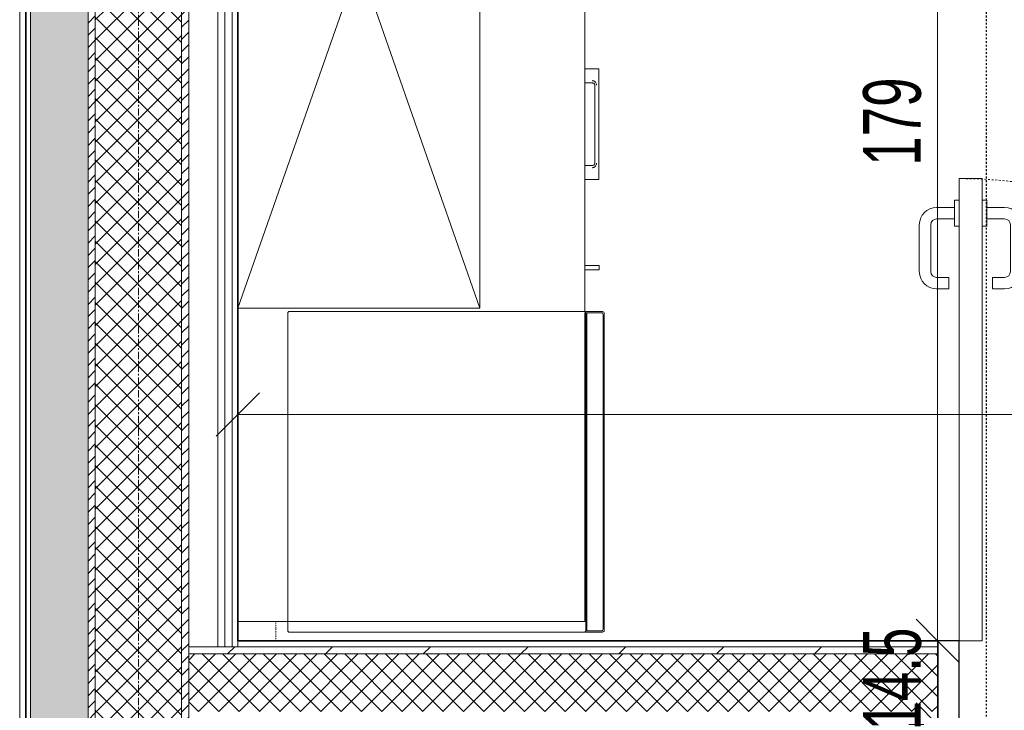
# Model space of a CAD drawing. Header units: centimetres. Extents: x 376 to 6517, y 1901 to 66534.
# Tile 43 of 105: x 1815 to 1986, y 66104 to 66224. Entities that reach past the tile are written whole.
import ezdxf

# ---------------------------------------------------------------- set-up
doc = ezdxf.new("R2010")
doc.units = ezdxf.units.CM
for name, pattern in [('__FK_przerywana', [0.32004, 0.16002, -0.16002]), ('Kreska', [0.635, 0.3175, -0.3175]), ('Linia siatki', [2.2225, 1.27, -0.3175, 0.3175, -0.3175])]:
    doc.linetypes.add(name, pattern=pattern)
for name, color, linetype, lineweight in [('A-ANNO-DIMS', 7, 'Continuous', 5), ('A-ANNO-DIMS-50', 7, 'Continuous', 5), ('A-DETL-GENF', 7, 'Continuous', 5), ('A-DETL-MBND', 7, 'Continuous', 5), ('A-DOOR', 7, 'Continuous', 5), ('A-DOOR-FRAM', 7, 'Continuous', 25), ('A-DOOR-HDLN', 7, 'Kreska', 5), ('A-FLOR', 7, 'Continuous', 5), ('A-GENM', 7, 'Continuous', 5), ('A-WALL', 7, 'Continuous', 35), ('A-WALL-PATT', 7, 'Continuous', 35), ('G-ANNO-SYMB', 7, 'Continuous', 5), ('G-IMPT', 7, 'Continuous', 5), ('I-FURN', 7, 'Continuous', 5), ('Q-SPCQ', 7, 'Continuous', 5), ('S-GRID', 7, 'Continuous', 5)]:
    doc.layers.add(name, color=color, linetype=linetype, lineweight=lineweight)
doc.styles.add('Arial Narrow_1', font='ARIALN.TTF', dxfattribs={"width": 0.8, "height": 10})
doc.dimstyles.new('standard_wielkość_otworów', dxfattribs={"dimscale": 30.48, "dimtxt": 10.23431, "dimasz": 0.246063, "dimexe": 0.164042, "dimexo": 0.0625, "dimgap": 0, "dimtad": 1, "dimdec": 1, "dimrnd": 0.5, "dimdsep": 46, "dimtxsty": 'Arial Narrow_1', "dimblk1": 'OBLIQUE', "dimblk2": 'OBLIQUE', "dimsah": 1, "dimcen": 0.09, "dimazin": 0, "dimtfac": 1, "dimtdec": 4, "dimtix": 1, "dimtmove": 0, "dimatfit": 3, "dimfxl": 0.164042, "dimfxlon": 1, "dimtvp": 1, "dimtolj": 1, "dimtzin": 0, "dimarcsym": 2})
pattern_1 = [(45, (-61328.2136, 83.225), (-1.060660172, 1.060660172), [])]
pattern_2 = [(45, (-61328.2136, 83.225), (-1.76776695, 1.76776695), []), (135, (-61328.2136, 83.225), (-1.76776695, -1.76776695), [])]

# ---------------------------------------------------------------- blocks, each defined once
blk = doc.blocks.new('MEBLE szafa ubraniowa gorna czesc - MEBLE szafa aktowa-8959063-__-00_00 Przyziemie PB')
at = {"layer": 'I-FURN', "color": 253, "true_color": 0xaaaaaa}
for p, q in [((60, 42), (-60, 0)), ((-60, 42), (60, 0)), ((-60, 42), (-60, 0)), ((60, 42), (-60, 42)), ((60, 0), (60, 42)), ((-60, 0), (60, 0)), ((-5.61, 0), (-5.61, -1.74)), ((-2.61, -1.74), (-2.61, 0)), ((2.61, -1.74), (2.61, 0)), ((5.61, 0), (5.61, -1.74)), ((-2.61, -1.74), (-5.61, -1.74)), ((5.61, -1.74), (2.61, -1.74))]:
    blk.add_line(p, q, dxfattribs=at)
blk = doc.blocks.new('Kitchen_Appliances_AEG_AEG-BI-DoD-Refrigerator-Freezer-Compartm - Name - _SFB688F1AF 933020066 Germany_-8843949-__-00_00 Przyziemie PB')
at = {"layer": 'A-DETL-GENF'}
for p, q in [((27.8, -24.24), (-27.8, -24.24)), ((-27.8, -24.24), (-27.8, -27.15)), ((27.59, -24.45), (-27.59, -24.45)), ((-27.59, -24.45), (-27.59, -26.98)), ((27.59, -26.98), (27.59, -24.45)), ((27.8, -27.15), (27.8, -24.24)), ((-27.8, -27.15), (-27.78, -27.26)), ((-27.78, -27.26), (-27.71, -27.36)), ((-27.59, -26.98), (-27.57, -27.08)), ((-27.57, -27.08), (-27.5, -27.17)), ((-27.5, -27.17), (-27.4, -27.23)), ((-27.4, -27.23), (-27.29, -27.25)), ((-27.29, -27.25), (27.29, -27.25)), ((27.29, -27.25), (27.4, -27.23)), ((27.4, -27.23), (27.5, -27.17)), ((27.5, -27.17), (27.57, -27.08)), ((27.57, -27.08), (27.59, -26.98)), ((27.71, -27.36), (27.78, -27.26)), ((27.78, -27.26), (27.8, -27.15)), ((-27.71, -27.36), (-27.61, -27.43)), ((-27.61, -27.43), (-27.5, -27.45)), ((-27.5, -27.45), (27.5, -27.45)), ((27.5, -27.45), (27.61, -27.43)), ((27.61, -27.43), (27.71, -27.36))]:
    blk.add_line(p, q, dxfattribs=at)
at = {"layer": 'G-IMPT', "flags": 128}
blk.add_lwpolyline([(-27.81, -24.1), (-27.65, -24.25), (-24.92, -24.25), (24.68, -24.25), (27.65, -24.25), (27.69, -24.22), (27.7, -24.21), (27.74, -24.17), (27.78, -24.13), (27.79, -24.12), (27.81, -24.1), (27.81, 27.3), (27.65, 27.45), (-27.65, 27.45), (-27.81, 27.3)], close=True, dxfattribs=at)
blk = doc.blocks.new('Modele ogólne 2 - Modele ogólne 1-9019300-__-00_00 Przyziemie PB')
at = {"layer": 'A-GENM'}
for p, q in [((63628.87, 66079.72), (63628.87, 66141.59)), ((63628.87, 66025.98), (63628.87, 66079.57)), ((63568.64, 66025.98), (63577.32, 66025.98)), ((63577.32, 66025.98), (63628.87, 66025.98))]:
    blk.add_line(p, q, dxfattribs=at)
blk = doc.blocks.new('MEBLE szafka kuchenna doł - dzwiczki L-9019312-__-00_00 Przyziemie PB')
at = {"layer": 'G-IMPT'}
for p, q in [((-7.14, 60.25), (-7.14, 61.56)), ((-6.74, 61.96), (6.76, 61.96)), ((7.16, 61.56), (7.16, 60.25))]:
    blk.add_line(p, q, dxfattribs=at)
at = {"layer": 'G-IMPT', "flags": 128}
for points in [[(-6.74, 61.96), (-6.81, 61.95), (-6.87, 61.93), (-6.94, 61.9), (-6.99, 61.86), (-7.04, 61.82), (-7.08, 61.76), (-7.11, 61.7), (-7.13, 61.63), (-7.14, 61.56)], [(-7.14, 61.56), (-7.13, 61.63), (-7.11, 61.7), (-7.08, 61.76), (-7.04, 61.82), (-6.99, 61.86), (-6.94, 61.9), (-6.87, 61.93), (-6.81, 61.95), (-6.74, 61.96)], [(7.16, 61.56), (7.16, 61.63), (7.14, 61.7), (7.11, 61.76), (7.07, 61.82), (7.02, 61.86), (6.96, 61.9), (6.9, 61.93), (6.83, 61.95), (6.76, 61.96)], [(6.76, 61.96), (6.83, 61.95), (6.9, 61.93), (6.96, 61.9), (7.02, 61.86), (7.07, 61.82), (7.11, 61.76), (7.14, 61.7), (7.16, 61.63), (7.16, 61.56)]]:
    blk.add_lwpolyline(points, dxfattribs=at)
at = {"layer": 'I-FURN'}
for p, q in [((-9.59, 62.66), (9.61, 62.66)), ((-9.59, 62.66), (-9.59, 60.25)), ((9.61, 60.25), (9.61, 62.66)), ((24.5, 62.69), (25.3, 62.69)), ((24.5, 60.25), (24.5, 62.69)), ((25.3, 60.25), (25.3, 62.69))]:
    blk.add_line(p, q, dxfattribs=at)
for points, knots in [([(-6.74, 62.26), (-6.78, 62.26), (-6.87, 62.25), (-7.07, 62.21), (-7.24, 62.12), (-7.34, 62.01), (-7.39, 61.95), (-7.42, 61.89), (-7.45, 61.85), (-7.47, 61.81), (-7.49, 61.75), (-7.52, 61.67), (-7.53, 61.6), (-7.54, 61.56)], [0, 0, 0, 0, 0.125, 0.25, 0.5, 0.5625, 0.625, 0.6875, 0.71875, 0.75, 0.8125, 0.875, 1, 1, 1, 1]), ([(7.56, 61.56), (7.56, 61.6), (7.54, 61.67), (7.52, 61.75), (7.49, 61.81), (7.47, 61.85), (7.45, 61.89), (7.42, 61.95), (7.37, 62.01), (7.26, 62.12), (7.09, 62.21), (6.9, 62.25), (6.81, 62.26), (6.76, 62.26)], [0, 0, 0, 0, 0.125, 0.1875, 0.25, 0.28125, 0.3125, 0.375, 0.4375, 0.5, 0.75, 0.875, 1, 1, 1, 1])]:
    blk.add_open_spline(points, degree=3, knots=knots, dxfattribs=at)
for points in [[(-7.54, 61.56), (-7.52, 61.67), (-7.46, 61.87), (-7.29, 62.08), (-7.06, 62.22), (-6.85, 62.25), (-6.74, 62.26)], [(6.76, 62.26), (6.88, 62.25), (7.08, 62.22), (7.32, 62.08), (7.48, 61.87), (7.54, 61.67), (7.56, 61.56)]]:
    blk.add_open_spline(points, degree=3, dxfattribs=at)
blk = doc.blocks.new('Drz Drzwi pełne x1 ___FK_04_1 - Dd - W - DRE zwykłe - 88 x 207_3 _80 x 200_-9287434-__-00_00 Przyziemie PB')
at = {"layer": 'A-DOOR'}
for p, q in [((-40.1, 87.45), (-36.1, 87.45)), ((-40.1, 87.45), (-40.1, 7.25)), ((-36.1, 87.45), (-36.1, 7.25)), ((-40.9, 82.45), (-44, 82.45)), ((-40.9, 83.7), (-40.1, 83.7)), ((-40.9, 79.2), (-40.9, 83.7)), ((-35.3, 83.7), (-36.1, 83.7)), ((-35.3, 79.2), (-35.3, 83.7)), ((-35.3, 82.45), (-32.2, 82.45)), ((-40.9, 80.45), (-44, 80.45)), ((-35.3, 80.45), (-32.2, 80.45)), ((-47, 71.31), (-47, 79.45)), ((-45, 71.31), (-45, 79.45)), ((-40.1, 79.2), (-40.9, 79.2)), ((-36.1, 79.2), (-35.3, 79.2)), ((-31.2, 71.31), (-31.2, 79.45)), ((-29.2, 71.31), (-29.2, 79.45)), ((-41.9, 70.31), (-44, 70.31)), ((-41.9, 68.31), (-41.9, 70.31)), ((-34.3, 68.31), (-34.3, 70.31)), ((-34.3, 70.31), (-32.2, 70.31)), ((-41.9, 68.31), (-44, 68.31)), ((-34.3, 68.31), (-32.2, 68.31)), ((-36.1, 7.25), (-40.1, 7.25))]:
    blk.add_line(p, q, dxfattribs=at)
for centre, radius, start, end in [((-44, 79.45), 3, 90, 180), ((-32.2, 79.45), 3, 0, 90), ((-44, 79.45), 1, 90, 180), ((-32.2, 79.45), 1, 0, 90), ((-44, 71.31), 3, 180, 270), ((-44, 71.31), 1, 180, 270), ((-32.2, 71.31), 3, 270, 0), ((-32.2, 71.31), 1, 270, 0)]:
    blk.add_arc(centre, radius, start, end, dxfattribs=at)
at = {"layer": 'A-DOOR-FRAM'}
for p, q in [((-40.1, 7.25), (-43.8, 7.25)), ((-43.8, 7.25), (-43.8, -7.25)), ((-40.1, -7.25), (-40.1, 7.25)), ((43.8, 7.25), (40.1, 7.25)), ((40.1, 7.25), (40.1, -7.25)), ((43.8, -7.25), (43.8, 7.25)), ((-43.8, -7.25), (-40.1, -7.25)), ((40.1, -7.25), (43.8, -7.25))]:
    blk.add_line(p, q, dxfattribs=at)
at = {"layer": 'A-DOOR-HDLN'}
blk.add_arc((-40.1, 7.25), 80.2, 360, 90, dxfattribs=at)
blk = doc.blocks.new('DIMBLOCK36-__-00_00 Przyziemie PB')
at = {"layer": 'A-ANNO-DIMS-50', "color": 250, "true_color": 0x303030}
for p, q in [((1853.29, 66155.53), (1853.29, 66160.53)), ((2176.85, 66155.53), (2176.85, 66160.53)), ((1853.29, 66155.53), (1857.04, 66159.28)), ((2176.85, 66155.53), (2180.6, 66159.28)), ((1853.29, 66155.53), (1849.54, 66151.78)), ((1853.29, 66155.53), (2176.85, 66155.53)), ((1853.29, 66155.53), (1853.29, 66150.53)), ((2176.85, 66155.53), (2173.1, 66151.78)), ((2176.85, 66155.53), (2176.85, 66150.53))]:
    blk.add_line(p, q, dxfattribs=at)
at = {"layer": 'A-ANNO-DIMS-50', "color": 0, "insert": (2004.43, 66168.45), "char_height": 10, "width": 25.537, "attachment_point": 1, "line_spacing_factor": 0.974696, "style": 'Arial Narrow_1'}
blk.add_mtext('323.5', dxfattribs=at)
blk = doc.blocks.new('_Oblique')
at = {"color": 0, "linetype": 'ByBlock', "lineweight": -2}
blk.add_line((-0.5, -0.5), (0.5, 0.5), dxfattribs=at)
blk = doc.blocks.new('DIMBLOCK43-__-00_00 Przyziemie PB')
at = {"layer": 'A-ANNO-DIMS-50', "color": 250, "true_color": 0x303030}
for p, q in [((1974.73, 66101.76), (1970.98, 66105.51)), ((1974.73, 66101.76), (1969.73, 66101.76)), ((1974.73, 65990.76), (1974.73, 66101.76)), ((1974.73, 66101.76), (1978.48, 66098.01)), ((1974.73, 66101.76), (1979.73, 66101.76)), ((1974.73, 65990.76), (1970.98, 65994.51)), ((1974.73, 65990.76), (1969.73, 65990.76)), ((1974.73, 65990.76), (1978.48, 65987.01)), ((1974.73, 65990.76), (1979.73, 65990.76))]:
    blk.add_line(p, q, dxfattribs=at)
at = {"layer": 'A-ANNO-DIMS-50', "color": 0, "insert": (1961.8, 66039.2), "char_height": 10, "width": 16.9597, "attachment_point": 1, "rotation": 90, "line_spacing_factor": 0.974696, "style": 'Arial Narrow_1'}
blk.add_mtext('111', dxfattribs=at)
blk = doc.blocks.new('DIMBLOCK44-__-00_00 Przyziemie PB')
at = {"layer": 'A-ANNO-DIMS-50', "color": 250, "true_color": 0x303030}
for p, q in [((1974.73, 66116.26), (1970.98, 66120.01)), ((1974.73, 66116.26), (1969.73, 66116.26)), ((1974.73, 66101.76), (1974.73, 66116.26)), ((1974.73, 66116.26), (1978.48, 66112.51)), ((1974.73, 66116.26), (1979.73, 66116.26)), ((1974.73, 66101.76), (1970.98, 66105.51)), ((1974.73, 66101.76), (1969.73, 66101.76)), ((1974.73, 66101.76), (1978.48, 66098.01)), ((1974.73, 66101.76), (1979.73, 66101.76))]:
    blk.add_line(p, q, dxfattribs=at)
at = {"layer": 'A-ANNO-DIMS-50', "color": 0, "insert": (1961.8, 66100.73), "char_height": 10, "width": 19.8838, "attachment_point": 1, "rotation": 90, "line_spacing_factor": 0.974696, "style": 'Arial Narrow_1'}
blk.add_mtext('14.5', dxfattribs=at)
blk = doc.blocks.new('DIMBLOCK45-__-00_00 Przyziemie PB')
at = {"layer": 'A-ANNO-DIMS-50', "color": 250, "true_color": 0x303030}
for p, q in [((1974.73, 66295.26), (1970.98, 66299.01)), ((1974.73, 66295.26), (1969.73, 66295.26)), ((1974.73, 66116.26), (1974.73, 66295.26)), ((1974.73, 66295.26), (1978.48, 66291.51)), ((1974.73, 66295.26), (1979.73, 66295.26)), ((1974.73, 66116.26), (1970.98, 66120.01)), ((1974.73, 66116.26), (1969.73, 66116.26)), ((1974.73, 66116.26), (1978.48, 66112.51)), ((1974.73, 66116.26), (1979.73, 66116.26))]:
    blk.add_line(p, q, dxfattribs=at)
at = {"layer": 'A-ANNO-DIMS-50', "color": 0, "insert": (1961.8, 66198.7), "char_height": 10, "width": 16.9597, "attachment_point": 1, "rotation": 90, "line_spacing_factor": 0.974696, "style": 'Arial Narrow_1'}
blk.add_mtext('179', dxfattribs=at)

msp = doc.modelspace()

# ---------------------------------------------------------------- hatches: boundary and pattern name
at = {"layer": 'A-WALL-PATT', "lineweight": 5, "true_color": 0x808080}
h = msp.add_hatch(dxfattribs=at)
h.set_pattern_fill('FP_7', color=8, style=0, pattern_type=2)
h.set_pattern_definition([(0, (-61328.2136, 83.225), (2.381, 1.375), [1.587, -3.175]), (120, (-61328.2136, 83.225), (-2.38128493, 1.374506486), [1.587, -3.175]), (60, (-61328.2136, 83.225), (-0.00028493, 2.749506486), [0, -3.175, 1.587, 0])])
h.paths.add_polyline_path([(1818.5, 65518.86), (1827.3, 65518.86), (1827.3, 66331.26), (1817.3, 66331.26), (1817.3, 65518.86)])
h = msp.add_hatch(dxfattribs=at)
h.set_pattern_fill('FP_8', color=8, style=0, pattern_type=2)
h.set_pattern_definition(pattern_1)
h.paths.add_polyline_path([(1828.55, 65520.11), (1828.55, 66321.26), (1827.3, 66321.26), (1827.3, 65520.11), (1828.37, 65520.11)])
at = {"layer": 'A-WALL-PATT', "lineweight": 5, "true_color": 0x787878}
h = msp.add_hatch(dxfattribs=at)
h.set_pattern_fill('FP_9', color=8, style=0, pattern_type=2)
h.set_pattern_definition(pattern_2)
h.paths.add_polyline_path([(1840.34, 65535.11), (1843.55, 65535.11), (1843.55, 66320.01), (1828.55, 66320.01), (1828.55, 65535.11)])
at = {"layer": 'A-WALL-PATT', "lineweight": 5, "true_color": 0x808080}
h = msp.add_hatch(dxfattribs=at)
h.set_pattern_fill('FP_8', color=8, style=0, pattern_type=2)
h.set_pattern_definition(pattern_1)
h.paths.add_polyline_path([(1844.32, 65536.36), (1844.8, 65536.36), (1844.8, 66305.01), (1843.55, 66305.01), (1843.55, 65536.36)])
h = msp.add_hatch(dxfattribs=at)
h.set_pattern_fill('FP_10', color=8, style=0, pattern_type=2)
h.set_pattern_definition([(45, (-61328.214, 83.225), (-8.4852814, 8.4852814), [])])
h.paths.add_polyline_path([(1844.8, 66114.01), (1974.75, 66114.01), (1974.75, 66115.26), (1844.8, 66115.26)])
h.paths.add_polyline_path([(2174.6, 66114.01), (2175.85, 66114.01), (2175.85, 66115.26), (2062.35, 66115.26), (2062.35, 66114.01), (2172.81, 66114.01)])
at = {"layer": 'A-WALL-PATT', "lineweight": 5, "true_color": 0x787878}
h = msp.add_hatch(dxfattribs=at)
h.set_pattern_fill('FP_9', color=8, style=0, pattern_type=2)
h.set_pattern_definition(pattern_2)
h.paths.add_polyline_path([(1844.8, 66104.01), (1974.75, 66104.01), (1974.75, 66114.01), (1844.8, 66114.01), (1844.8, 66110.72)])
h.paths.add_polyline_path([(2174.6, 66104.01), (2174.6, 66114.01), (2062.35, 66114.01), (2062.35, 66104.01), (2172.81, 66104.01)])

# ---------------------------------------------------------------- linework, layer by layer
at = {"layer": 'A-DETL-MBND', "linetype": '__FK_przerywana'}
msp.add_line((1859.9, 66116.26), (1859.9, 66119.65), dxfattribs=at)
at = {"layer": 'A-FLOR'}
msp.add_line((1815.45, 65507.51), (1815.45, 66332.06), dxfattribs=at)
at = {"layer": 'A-WALL'}
for p, q in [((1816.5, 66332.06), (1816.5, 65508.06)), ((1853.3, 66116.26), (1853.3, 66295.26)), ((1974.75, 66116.26), (1853.3, 66116.26))]:
    msp.add_line(p, q, dxfattribs=at)
at = {"layer": 'A-WALL', "lineweight": 5}
for p, q in [((1817.3, 66331.26), (1817.3, 65508.86)), ((1827.3, 65518.86), (1827.3, 66321.26)), ((1828.55, 65520.11), (1828.55, 66320.01)), ((1843.55, 66305.01), (1843.55, 65535.11)), ((1844.8, 66303.76), (1844.8, 65536.36)), ((1849.8, 66298.76), (1849.8, 66115.26)), ((1851.05, 66297.51), (1851.05, 66115.26)), ((1852.3, 66296.26), (1852.3, 66115.26)), ((1853.3, 66116.26), (1853.3, 66115.26)), ((1974.75, 66115.26), (1844.8, 66115.26)), ((1974.75, 66114.01), (1844.8, 66114.01))]:
    msp.add_line(p, q, dxfattribs=at)
at = {"layer": 'G-ANNO-SYMB', "color": 3, "linetype": 'Kreska', "lineweight": 25, "true_color": 0x00ff00}
msp.add_line((1983.22, 65428.14), (1983.22, 66402.92), dxfattribs=at)
at = {"layer": 'S-GRID', "color": 9, "linetype": 'Linia siatki', "true_color": 0xc0c0c0}
msp.add_line((1836.05, 66462.01), (1836.05, 65348.91), dxfattribs=at)

# ---------------------------------------------------------------- block references
at = {"layer": 'A-DOOR'}
msp.add_blockref('Drz Drzwi pełne x1 ___FK_04_1 - Dd - W - DRE zwykłe - 88 x 207_3 _80 x 200_-9287434-__-00_00 Przyziemie PB', (2018.55, 66109.01), dxfattribs=at)
at = {"layer": 'A-GENM'}
msp.add_blockref('Modele ogólne 2 - Modele ogólne 1-9019300-__-00_00 Przyziemie PB', (-61715.34, 93.67), dxfattribs=at)
at = {"layer": 'I-FURN', "color": 253, "true_color": 0xaaaaaa, "rotation": 89.9999999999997}
msp.add_blockref('MEBLE szafa ubraniowa gorna czesc - MEBLE szafa aktowa-8959063-__-00_00 Przyziemie PB', (1895.3, 66233.98), dxfattribs=at)
at = {"layer": 'I-FURN', "rotation": 270.0000000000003}
msp.add_blockref('MEBLE szafka kuchenna doł - dzwiczki L-9019312-__-00_00 Przyziemie PB', (1853.29, 66205.91), dxfattribs=at)
at = {"layer": 'Q-SPCQ', "rotation": 89.99999999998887}
msp.add_blockref('Kitchen_Appliances_AEG_AEG-BI-DoD-Refrigerator-Freezer-Compartm - Name - _SFB688F1AF 933020066 Germany_-8843949-__-00_00 Przyziemie PB', (1889.43, 66145.59), dxfattribs=at)

# ---------------------------------------------------------------- dimensions: what is measured, and where the dimension line sits
at = {"layer": 'A-ANNO-DIMS', "color": 250, "true_color": 0x303030}
for base, p1, p2, override, picture, middle in [((1974.73, 66295.26), (1969.73, 66116.26), (1969.73, 66295.26), {"dimpost": '<>', "dimfxl": 179}, 'DIMBLOCK45-__-00_00 Przyziemie PB', (1969.62, 66205.76)), ((1974.73, 66116.26), (1969.73, 66101.76), (1969.73, 66116.26), {"dimpost": '<>', "dimfxl": 14.5}, 'DIMBLOCK44-__-00_00 Przyziemie PB', (1969.62, 66109.01)), ((1974.73, 66101.76), (1969.73, 65990.76), (1969.73, 66101.76), {"dimpost": '<>', "dimfxl": 111}, 'DIMBLOCK43-__-00_00 Przyziemie PB', (1969.71, 66046.26))]:
    dim = msp.add_linear_dim(base=base, p1=p1, p2=p2, angle=90, dimstyle='standard_wielkość_otworów', override=override, dxfattribs=at)
    dim.commit()
    dim.dimension.update_dxf_attribs({"geometry": picture, "text_midpoint": middle})
dim = msp.add_linear_dim(base=(2176.85, 66155.53), p1=(1853.29, 66160.53), p2=(2176.85, 66150.53), dimstyle='standard_wielkość_otworów', override={"dimpost": '<>', "dimfxl": 323.713405}, dxfattribs=at)
dim.commit()
dim.dimension.update_dxf_attribs({"geometry": 'DIMBLOCK36-__-00_00 Przyziemie PB', "text_midpoint": (2015.07, 66160.64)})

doc.saveas('drawing.dxf')
